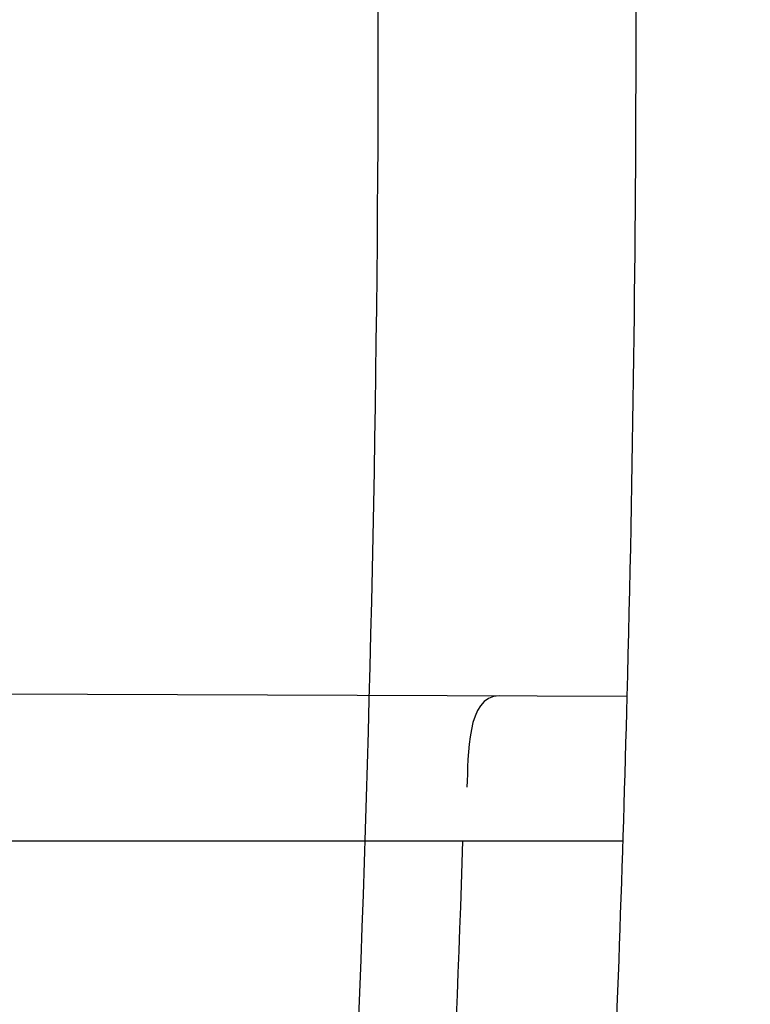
# Model space of a CAD drawing. Header units: millimetres. Extents: x 0 to 297, y 0 to 210.
# Tile 35 of 256: x 146.2165 to 146.2274, y 91.0556 to 91.0703. Entities that reach past the tile are written whole.
import ezdxf

# ---------------------------------------------------------------- set-up
doc = ezdxf.new("R2010")
doc.units = ezdxf.units.MM
doc.header["$LTSCALE"] = 16.335
doc.layers.get('0').update_dxf_attribs({"linetype": 'CONTINUOUS'})
for name, color, linetype in [('01_GLOBAL', 7, 'CONTINUOUS'), ('INTFCLR_1', 7, 'CONTINUOUS'), ('INTFCLR_144815', 7, 'CONTINUOUS')]:
    doc.layers.add(name, color=color, linetype=linetype)

msp = doc.modelspace()

# ---------------------------------------------------------------- linework, layer by layer
at = {"color": 7, "linetype": 'Continuous'}
msp.add_circle((146.8548034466, 92.13446435), 2.66, dxfattribs=at)
at = {"color": 9, "linetype": 'Continuous'}
msp.add_arc((146.8548034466, 92.13446435), 2.6259090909, 182.9674534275, 267.0325465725, dxfattribs=at)
at = {"layer": '01_GLOBAL', "color": 7, "linetype": 'Continuous'}
msp.add_circle((146.8548034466, 92.13446435), 2.695, dxfattribs=at)
at = {"layer": 'INTFCLR_1', "color": 9, "linetype": 'Continuous'}
for p, q in [((146.2255620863, 91.060171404), (146.202051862, 91.06025347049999)), ((146.2013275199, 91.0580186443), (146.2254997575, 91.0580186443))]:
    msp.add_line(p, q, dxfattribs=at)
at = {"layer": 'INTFCLR_1', "color": 6, "linetype": 'Continuous'}
for centre, radius, start, end in [((145.8396077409, 91.0702686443), 0.4224162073, 270, 90.00000002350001), ((145.8396077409, 91.0702686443), 0.4014439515, 270, 90.00000002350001), ((145.8396077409, 91.0702686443), 0.3860864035, 356.3014783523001, 358.5013841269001), ((145.8399370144, 91.07026790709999), 0.3833678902, 356.5980381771, 358.1689897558)]:
    msp.add_arc(centre, radius, start, end, dxfattribs=at)
at = {"layer": 'INTFCLR_1', "color": 9, "linetype": 'Continuous'}
msp.add_arc((145.8396077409, 91.0702686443), 0.3860864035, 358.5013841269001, 1.4986159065, dxfattribs=at)
for points, knots in [([(146.215167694, 90.9396470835), (146.2159987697, 90.9419085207), (146.2176274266, 90.946474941), (146.2207305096, 90.9557355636), (146.2257654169, 90.97235802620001), (146.2304341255, 90.99186806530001), (146.2335169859, 91.0093050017), (146.2348129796, 91.0182086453), (146.2354818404, 91.02335838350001), (146.2370256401, 91.0362869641), (146.2386297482, 91.0583777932), (146.2383725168, 91.0844410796), (146.2371603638, 91.1013312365), (146.2363978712, 91.10913017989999), (146.2358364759, 91.11431722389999), (146.2341019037, 91.1283170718), (146.2301634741, 91.1507347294), (146.2244881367, 91.17262139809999), (146.2204287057, 91.18561168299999), (146.2189019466, 91.1902581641), (146.2165792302, 91.19710265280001), (146.2113391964, 91.2114121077), (146.2022901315, 91.2324139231), (146.191984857, 91.25225539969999), (146.1848007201, 91.2644679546), (146.1814430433, 91.2699042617), (146.1792124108, 91.2734478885), (146.1731796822, 91.2827676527), (146.1630706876, 91.2970711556), (146.1490288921, 91.31448381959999), (146.1371354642, 91.3275359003), (146.1288272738, 91.33587871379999), (146.1242335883, 91.3402958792), (146.1178598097, 91.34625301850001), (146.1089384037, 91.3540531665), (146.0992814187, 91.3616216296), (146.0931582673, 91.3659756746), (146.0901748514, 91.36797805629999), (146.0877179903, 91.3695554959), (146.0855301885, 91.370872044), (146.0836031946, 91.37188306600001), (146.0825200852, 91.3723860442), (146.0816575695, 91.37269367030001), (146.0810609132, 91.3728329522), (146.0805598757, 91.3727572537), (146.0804622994, 91.37228572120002), (146.0807027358, 91.3717645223), (146.0811202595, 91.37104224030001), (146.0817948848, 91.3701330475), (146.0826939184, 91.36902450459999), (146.0838249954, 91.3677243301), (146.0851758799, 91.36623182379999), (146.086740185, 91.3645487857), (146.0892045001, 91.3619398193), (146.0927127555, 91.3582725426), (146.0992604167, 91.35140180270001), (146.106411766, 91.3436935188), (146.1129263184, 91.3363261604), (146.1169531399, 91.331641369), (146.123428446, 91.3239507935), (146.1333417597, 91.31148785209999), (146.1463378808, 91.2933556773), (146.155744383, 91.27855323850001), (146.1619029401, 91.26801686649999), (146.1660815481, 91.2606062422), (146.1732904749, 91.2470796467), (146.1829180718, 91.22665319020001), (146.189559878, 91.2096229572), (146.192649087, 91.2007931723)], [0, 0, 0, 0, 0.0103790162, 0.0208837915, 0.0420711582, 0.08518389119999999, 0.1071959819, 0.1183353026, 0.1239410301, 0.1295663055, 0.1744258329, 0.2192337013, 0.2417180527, 0.2473539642, 0.2529903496, 0.2641931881, 0.3081223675, 0.3509244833, 0.3614867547, 0.3667496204, 0.3719934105, 0.3926231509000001, 0.4323812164, 0.470412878, 0.488854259, 0.4934078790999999, 0.4979383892, 0.5068921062, 0.5412323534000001, 0.5733304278, 0.6031976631, 0.6172528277, 0.6240454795, 0.630650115, 0.6548352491, 0.6750685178, 0.6834752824, 0.6871962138, 0.6905460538, 0.6960524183, 0.6981915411, 0.6999110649, 0.7012078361, 0.7020914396, 0.7026255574, 0.7031007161, 0.7038824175, 0.7050749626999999, 0.7066970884, 0.7087489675, 0.7112252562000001, 0.7141187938, 0.7174211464, 0.7211233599, 0.729578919, 0.7392839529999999, 0.762009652, 0.7748693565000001, 0.7816473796, 0.7886214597, 0.8181786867, 0.8502212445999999, 0.8846823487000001, 0.8936821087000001, 0.9027944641, 0.9213301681, 0.9597016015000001, 1, 1, 1, 1]), ([(146.0853256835, 91.3712686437), (146.0858354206, 91.3712685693), (146.0884302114, 91.37024205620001), (146.0914097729, 91.3684995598), (146.094679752, 91.36644225), (146.0977098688, 91.3644452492), (146.1039326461, 91.360106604), (146.1137472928, 91.3525690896), (146.1228234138, 91.3447983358), (146.1293077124, 91.3388643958), (146.1339781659, 91.33446754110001), (146.1424222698, 91.3261670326), (146.1545124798, 91.3131819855), (146.1687911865, 91.29585634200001), (146.1790766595, 91.28161812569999), (146.1852148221, 91.2723404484), (146.1874832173, 91.2688147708), (146.1908964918, 91.263408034), (146.1981971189, 91.2512666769), (146.2086731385, 91.2315369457), (146.2178781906, 91.21064109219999), (146.2232089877, 91.19640184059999), (146.2255710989, 91.18959322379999), (146.227123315, 91.18497242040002), (146.2312489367, 91.17205880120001), (146.2370185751, 91.1502981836), (146.2410247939, 91.1279970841), (146.242788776, 91.1140716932), (146.2433595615, 91.1089133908), (146.2441347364, 91.1011583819), (146.2453671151, 91.08436335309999), (146.2456287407, 91.058442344), (146.2439975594, 91.03647449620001), (146.2424282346, 91.02361998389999), (146.2417481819, 91.0184987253), (146.2404303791, 91.0096435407), (146.2372949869, 90.9922981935), (146.2325471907, 90.97289442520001), (146.2274296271, 90.95636879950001), (146.2242749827, 90.9471599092), (146.2226192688, 90.94261896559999), (146.2217743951, 90.9403701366)], [0, 0, 0, 0, 0.0031306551, 0.0166311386, 0.0214593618, 0.0268204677, 0.03892666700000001, 0.0680356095, 0.1027865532, 0.1122690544, 0.1220182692, 0.1421808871, 0.1849821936, 0.2309157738, 0.2799873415, 0.2927705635, 0.2992370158, 0.3057352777, 0.3320402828, 0.3862318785, 0.4428084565, 0.4721382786, 0.4795908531, 0.487069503, 0.5020757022, 0.562848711, 0.6251729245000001, 0.641061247, 0.6490543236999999, 0.6570463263, 0.6889269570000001, 0.7524525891, 0.8160592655, 0.8240370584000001, 0.8319876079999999, 0.8477879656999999, 0.8790177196, 0.9402188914, 0.9703170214, 0.9852457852, 1, 1, 1, 1]), ([(146.0853256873, 90.7692686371), (146.0851880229, 90.76926865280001), (146.0848509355, 90.76933511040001), (146.0848682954, 90.76994105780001), (146.0852289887, 90.7705644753), (146.0858526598, 90.7714910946), (146.0868032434, 90.7726443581), (146.0886356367, 90.7747215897), (146.090803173, 90.7769929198), (146.093215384, 90.77947858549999), (146.0959839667, 90.7823063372), (146.1017014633, 90.78813019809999), (146.1087122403, 90.79541364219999), (146.1151564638, 90.8024097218), (146.1186445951, 90.80629812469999), (146.1207113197, 90.8086358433), (146.1261908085, 90.8148966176), (146.1356953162, 90.82630389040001), (146.1488811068, 90.8438006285), (146.1596415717, 90.8598377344), (146.1664241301, 90.87098636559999), (146.1695721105, 90.8763942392), (146.1716900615, 90.88010002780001), (146.1775256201, 90.8906021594), (146.1865751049, 90.9085978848), (146.1953782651, 90.9295730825), (146.2008882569, 90.9449633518), (146.2034958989, 90.9529350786), (146.2049438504, 90.9575818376), (146.2085119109, 90.96942638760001), (146.2137695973, 90.9900678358), (146.2180725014, 91.0149384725), (146.2199207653, 91.0314342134), (146.2205908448, 91.0391798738), (146.2209875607, 91.0443838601), (146.221855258, 91.0586438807), (146.2220882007, 91.0819731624), (146.2204334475, 91.1052178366), (146.2187124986, 91.1193111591), (146.218008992, 91.1244278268), (146.2168850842, 91.13203296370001), (146.2140893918, 91.1481570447), (146.2084266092, 91.17229781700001), (146.202482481, 91.1910654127), (146.1992099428, 91.20019722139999)], [0, 0, 0, 0, 0.0008731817, 0.001718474, 0.0032338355, 0.0055641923, 0.008732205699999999, 0.0127298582, 0.0231213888, 0.0286463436, 0.0346993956, 0.04822263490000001, 0.0804125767, 0.0988155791, 0.1085508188, 0.1135449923, 0.1186070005, 0.1613231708, 0.2076862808, 0.2575123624, 0.2837454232, 0.2904461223, 0.2972015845, 0.3108183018, 0.3666504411, 0.4248609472, 0.4549769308, 0.4703146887, 0.4780576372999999, 0.4858477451, 0.5487776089, 0.6130123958, 0.6457680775, 0.6540347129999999, 0.6623246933, 0.6788711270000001, 0.74464742, 0.8101273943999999, 0.8265053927, 0.8346996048, 0.8428861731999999, 0.8752668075, 0.9384714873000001, 1, 1, 1, 1])]:
    msp.add_open_spline(points, degree=3, knots=knots, dxfattribs=at)
at = {"layer": 'INTFCLR_1', "color": 6, "linetype": 'Continuous'}
for points, knots in [([(146.1150652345, 91.3712686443), (146.1142109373, 91.3712686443), (146.1157546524, 91.3683280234), (146.1170803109, 91.3667058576), (146.1192467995, 91.3638593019), (146.1219201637, 91.3606396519), (146.125337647, 91.3565305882), (146.129332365, 91.3517587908), (146.1336170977, 91.3465688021), (146.1378478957, 91.3413533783), (146.1417862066, 91.33638567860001), (146.1454017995, 91.33172329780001), (146.1486896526, 91.3273866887), (146.1516611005, 91.3233827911), (146.1543369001, 91.3197024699), (146.156743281, 91.3163299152), (146.1589048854, 91.3132456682), (146.1608385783, 91.3104414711), (146.1625660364, 91.3078989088), (146.1641084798, 91.30559694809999), (146.165490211, 91.30350884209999), (146.1667189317, 91.3016311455), (146.1678098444, 91.29994672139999), (146.1687779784, 91.29843810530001), (146.1696459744, 91.2970741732), (146.1706214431, 91.29552968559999), (146.171753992, 91.2937197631), (146.1728766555, 91.29190262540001), (146.1738510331, 91.2903096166), (146.1746912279, 91.2889253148), (146.1756155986, 91.2873892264), (146.1766371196, 91.2856754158), (146.1777643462, 91.28376355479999), (146.1790081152, 91.2816276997), (146.1803754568, 91.2792474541), (146.181880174, 91.2765877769), (146.1835347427, 91.2736124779), (146.1853542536, 91.27027563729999), (146.1873580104, 91.2665190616), (146.1895596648, 91.26228659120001), (146.1919715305, 91.2575132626), (146.194608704, 91.25211957), (146.1974929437, 91.24599442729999), (146.200642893, 91.2390039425), (146.2040752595, 91.23097719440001), (146.207802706, 91.22170867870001), (146.2118351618, 91.2109047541), (146.2161179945, 91.1983172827), (146.2203681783, 91.1842931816), (146.2242872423, 91.1694234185), (146.2276657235, 91.1543820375), (146.2304753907, 91.139299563), (146.2327156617, 91.12423570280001), (146.2343982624, 91.1091881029), (146.2355287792, 91.09419226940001), (146.236117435, 91.07923359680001), (146.2361708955, 91.0643357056), (146.2356951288, 91.04948488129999), (146.2346936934, 91.03468304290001), (146.2331693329, 91.0199420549), (146.2311191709, 91.00523224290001), (146.2285428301, 90.9905732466), (146.2254275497, 90.9759332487), (146.2217708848, 90.96133081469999), (146.2176203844, 90.94696854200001), (146.2132204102, 90.93354429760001), (146.2088852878, 90.9216267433), (146.2048596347, 90.91144843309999), (146.2011587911, 90.9027023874), (146.1977663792, 90.8951298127), (146.1946668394, 90.88853337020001), (146.1918379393, 90.88275133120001), (146.1892594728, 90.8776633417), (146.1869119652, 90.8731715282), (146.1847820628, 90.86920240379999), (146.1828538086, 90.8656918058), (146.1811073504, 90.8625765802), (146.1795253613, 90.85980462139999), (146.1780916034, 90.8573318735), (146.1767959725, 90.85512907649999), (146.1756290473, 90.853169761), (146.1745782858, 90.8514245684), (146.1736278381, 90.8498612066), (146.1727650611, 90.8484544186), (146.1719665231, 90.84716262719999), (146.1711689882, 90.84588214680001), (146.1703111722, 90.8445150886), (146.1693416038, 90.84298277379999), (146.1682509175, 90.8412753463), (146.1670226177, 90.8393723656), (146.1656376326, 90.83725160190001), (146.1640803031, 90.83489670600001), (146.1623329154, 90.8322916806), (146.1603729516, 90.82941522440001), (146.1581781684, 90.826247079), (146.1557236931, 90.8227690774), (146.1529902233, 90.81897164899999), (146.1499514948, 90.81483864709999), (146.1465806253, 90.8103557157), (146.1428687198, 90.80553486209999), (146.1388145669, 90.8003907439), (146.1344498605, 90.7949851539), (146.129996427, 90.7895765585), (146.1258273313, 90.7845911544), (146.1222457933, 90.7802900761), (146.1194492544, 90.7769295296), (146.1171773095, 90.7739602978), (146.1158081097, 90.7722877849), (146.114193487, 90.7692686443), (146.1150652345, 90.7692686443)], [0, 0, 0, 0, 0.0038604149, 0.007501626, 0.0124785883, 0.0188917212, 0.0268498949, 0.0364677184, 0.0470694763, 0.05724446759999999, 0.0668187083, 0.0757144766, 0.08390537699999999, 0.0914099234, 0.09824517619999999, 0.1044667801, 0.1101313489, 0.1152642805, 0.1198589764, 0.1240215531, 0.1277856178, 0.1311734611, 0.1341617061, 0.1368541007, 0.1392736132, 0.1414672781, 0.1451087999, 0.148921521, 0.1511192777, 0.1535471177, 0.1562389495, 0.1592204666, 0.1625628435, 0.1662680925, 0.1703891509, 0.1749670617, 0.1800766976, 0.185772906, 0.1921414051, 0.1993155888, 0.2073311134, 0.2163077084, 0.2264451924, 0.2379233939, 0.2509534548, 0.2658909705, 0.2830621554, 0.3030578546, 0.3259639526, 0.3492662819, 0.3725305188, 0.395610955, 0.4185782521, 0.4413347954, 0.4640172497, 0.4865192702, 0.5089682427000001, 0.5313242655, 0.5536477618, 0.5759939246, 0.5982772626, 0.6207472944, 0.6432362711, 0.6658996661, 0.6887559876, 0.7107777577, 0.7297237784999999, 0.7460531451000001, 0.7602331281, 0.7726347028, 0.7835467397, 0.7931663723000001, 0.8017211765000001, 0.8093215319, 0.8160683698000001, 0.8220757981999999, 0.8274205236, 0.83220661, 0.8364980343, 0.8403367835, 0.8437547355, 0.8468031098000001, 0.8495420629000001, 0.8520223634, 0.8542604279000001, 0.8564046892, 0.8588391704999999, 0.8615533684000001, 0.8645986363, 0.8679945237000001, 0.8717882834, 0.8760445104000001, 0.8807522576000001, 0.8859628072, 0.8917731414, 0.8981681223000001, 0.9051985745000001, 0.9129160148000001, 0.9213486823, 0.930543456, 0.9404096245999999, 0.9509435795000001, 0.9619432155, 0.9720502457, 0.9803711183, 0.9870628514, 0.9922716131, 0.9960607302, 1, 1, 1, 1]), ([(146.1150652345, 90.7692686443), (146.1160387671, 90.7692686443), (146.1177271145, 90.7704064), (146.1203228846, 90.771969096), (146.1232989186, 90.77413160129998), (146.1269787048, 90.7769491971), (146.1313602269, 90.7805465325), (146.136189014, 90.7847397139), (146.1410884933, 90.7892225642), (146.14571304, 90.7936536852), (146.1499506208, 90.7978758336), (146.1538079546, 90.8018604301), (146.1573032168, 90.80558744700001), (146.1604624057, 90.80905244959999), (146.1633068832, 90.8122543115), (146.1658602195, 90.8151952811), (146.1681553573, 90.81789510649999), (146.1702110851, 90.8203595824), (146.1720499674, 90.82260144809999), (146.1736917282, 90.82463420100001), (146.175161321, 90.82647923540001), (146.1764960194, 90.8281758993), (146.177810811, 90.8298661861), (146.1792115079, 90.8316888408), (146.1806985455, 90.83365031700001), (146.1821699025, 90.8356187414), (146.183615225, 90.8375779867), (146.1851191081, 90.83964462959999), (146.1867839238, 90.8419668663), (146.1886446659, 90.84460610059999), (146.1907239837, 90.84761283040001), (146.1930437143, 90.8510418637), (146.1956231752, 90.8549500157), (146.1984823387, 90.8594072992), (146.2016518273, 90.86451166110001), (146.2051614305, 90.8703758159), (146.209038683, 90.87713741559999), (146.2133125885, 90.8849785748), (146.2180078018, 90.8941127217), (146.2231555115, 90.90485947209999), (146.2286552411, 90.91737178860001), (146.2341538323, 90.9312565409), (146.2392951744, 90.9458956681), (146.2438614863, 90.9607345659), (146.2478132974, 90.9756282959), (146.2511637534, 90.9905608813), (146.2539112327, 91.0054533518), (146.2560779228, 91.020346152), (146.2576685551, 91.0351758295), (146.2586982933, 91.04996599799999), (146.2591763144, 91.0647019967), (146.2591102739, 91.07938636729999), (146.2585051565, 91.0940278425), (146.2573642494, 91.1086171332), (146.2556872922, 91.1231604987), (146.2534729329, 91.1376558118), (146.2507211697, 91.1520808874), (146.2474209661, 91.1664680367), (146.2435667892, 91.18079923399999), (146.239139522, 91.1950910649), (146.234151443, 91.20927087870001), (146.2288018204, 91.2228037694), (146.2234345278, 91.2350612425), (146.218408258, 91.24561069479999), (146.2138248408, 91.25458398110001), (146.2096571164, 91.2622864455), (146.2058775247, 91.2689320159), (146.2024553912, 91.2746998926), (146.1993628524, 91.27972662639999), (146.196567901, 91.2841272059), (146.1940471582, 91.2879852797), (146.1917761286, 91.291377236), (146.189737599, 91.2943570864), (146.1879066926, 91.29698229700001), (146.18627007, 91.2992900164), (146.1848016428, 91.3013303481), (146.183482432, 91.3031394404), (146.182221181, 91.3048484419), (146.1809100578, 91.3066048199), (146.1794654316, 91.30851560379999), (146.1779774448, 91.3104564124), (146.1764846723, 91.31237679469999), (146.1749729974, 91.3142966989), (146.1733137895, 91.3163746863), (146.1714604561, 91.3186595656), (146.1693845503, 91.3211749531), (146.1670661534, 91.32393152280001), (146.1644777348, 91.32694376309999), (146.1615962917, 91.33021938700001), (146.1583918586, 91.3337681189), (146.154841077, 91.33758842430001), (146.1509238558, 91.34167085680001), (146.1466153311, 91.3459997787), (146.1419164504, 91.35053715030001), (146.1369054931, 91.3551583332), (146.1319289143, 91.35951049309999), (146.1273729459, 91.3632762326), (146.1235388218, 91.3662278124), (146.1204516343, 91.36848349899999), (146.1177826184, 91.37009623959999), (146.1160568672, 91.3712686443), (146.1150652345, 91.3712686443)], [0, 0, 0, 0, 0.0042187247, 0.0081401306, 0.0133978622, 0.0200459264, 0.0282638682, 0.0379443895, 0.0477615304, 0.05703690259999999, 0.0656973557, 0.0736821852, 0.0810680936, 0.0878383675, 0.0940009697, 0.0996271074, 0.1047154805, 0.1093563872, 0.1135342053, 0.1172803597, 0.1206792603, 0.1237557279, 0.1266349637, 0.1299589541, 0.1337168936, 0.1373013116, 0.1406085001, 0.1442672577, 0.148377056, 0.1529904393, 0.1582606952, 0.164218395, 0.1709303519, 0.1785521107, 0.1871652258, 0.1969659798, 0.2081658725, 0.2209392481, 0.2356613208, 0.2526660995, 0.2725685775, 0.2948769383, 0.3173640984, 0.3397873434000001, 0.3621386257, 0.3841211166, 0.4060891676, 0.4277469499, 0.4493218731, 0.470705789, 0.4919793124, 0.5131981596, 0.5343255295, 0.5554668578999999, 0.5765984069, 0.5977513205, 0.6189954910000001, 0.6402209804, 0.6617015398, 0.6832900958, 0.7050415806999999, 0.7268239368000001, 0.7463339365, 0.7630160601, 0.7774553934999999, 0.7899931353, 0.8009638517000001, 0.8105830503, 0.8190545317, 0.8265380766, 0.8331730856, 0.8390248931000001, 0.8442268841, 0.8488182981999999, 0.8528943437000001, 0.8564866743, 0.8597116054, 0.8625968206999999, 0.8656908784, 0.8692094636, 0.8729771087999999, 0.8762884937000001, 0.879749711, 0.8835661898, 0.8878115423, 0.8924986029, 0.8976989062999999, 0.9034198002, 0.9097088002, 0.9166034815, 0.9241390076, 0.9323094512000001, 0.9411199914, 0.9506041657, 0.9606137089, 0.9706541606, 0.9792553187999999, 0.9862062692, 0.9916647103, 0.9957028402, 1, 1, 1, 1])]:
    msp.add_open_spline(points, degree=3, knots=knots, dxfattribs=at)
msp.add_open_spline([(146.2236498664, 91.0601780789), (146.2231685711, 91.060179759), (146.2231856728, 91.0592972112), (146.223170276, 91.0588161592)], degree=3, dxfattribs=at)
at = {"layer": 'INTFCLR_144815', "color": 6, "linetype": 'Continuous'}
for radius in [0.4466793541, 0.4256665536]:
    msp.add_circle((145.8396077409, 91.0702686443), radius, dxfattribs=at)
for radius, start, end in [(0.6157754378, 313.9937911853, 154.5150993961), (0.5947754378, 312.9543589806, 154.5144414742), (0.5751005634, 282.2440355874, 71.2863570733), (0.4537777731, 308.490992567, 51.50900743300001)]:
    msp.add_arc((145.8396077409, 91.0702686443), radius, start, end, dxfattribs=at)
at = {"layer": 'INTFCLR_144815', "color": 9, "linetype": 'Continuous'}
for centre, radius, start, end in [((145.8396077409, 91.0702686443), 0.5712784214, 292.4997540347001, 54.0964566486), ((145.8396102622, 91.0702698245), 0.5153523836, 292.4997540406, 54.09645665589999), ((145.8396077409, 91.0702686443), 0.450734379, 313.8592910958, 46.1407088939)]:
    msp.add_arc(centre, radius, start, end, dxfattribs=at)
at = {"layer": 'INTFCLR_144815', "color": 6, "linetype": 'Continuous'}
for points, knots in [([(146.2625648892, 91.0702686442), (146.2625648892, 91.0724684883), (146.262532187, 91.0768687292), (146.2623850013, 91.08346881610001), (146.2621395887, 91.09006891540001), (146.2617957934, 91.0966690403), (146.2613534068, 91.1032690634), (146.2608121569, 91.10986895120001), (146.260171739, 91.11646838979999), (146.2594317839, 91.123067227), (146.2585919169, 91.1296649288), (146.2576516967, 91.13626118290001), (146.2566107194, 91.14285515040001), (146.2554685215, 91.14944622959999), (146.2542247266, 91.1560332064), (146.2528788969, 91.1626151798), (146.2514307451, 91.1691905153), (146.2498799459, 91.1757578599), (146.2482264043, 91.18231502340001), (146.2464700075, 91.1888601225), (146.2446109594, 91.1953903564), (146.2426494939, 91.20190318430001), (146.240586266, 91.20839506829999), (146.2384220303, 91.2148626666), (146.2361580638, 91.2213016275), (146.2337958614, 91.2277076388), (146.2313375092, 91.2340755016), (146.2287855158, 91.2403997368), (146.2261430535, 91.24667412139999), (146.223413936, 91.2528919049), (146.2206027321, 91.25904570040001), (146.2177148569, 91.2651274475), (146.2147566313, 91.2711284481), (146.2117353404, 91.27703939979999), (146.2086592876, 91.28285042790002), (146.2055378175, 91.2885511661), (146.2023813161, 91.29413085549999), (146.1992011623, 91.29957850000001), (146.1960096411, 91.3048830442), (146.1928197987, 91.3100336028), (146.1896452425, 91.3150197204), (146.1864998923, 91.3198316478), (146.1833976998, 91.3244606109), (146.1803523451, 91.32889905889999), (146.1773769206, 91.3331408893), (146.1744836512, 91.33718159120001), (146.1716836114, 91.34101837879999), (146.1689866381, 91.3446500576), (146.1664013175, 91.3480768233), (146.1639350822, 91.3512999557), (146.1615937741, 91.3543222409), (146.1593814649, 91.35714805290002), (146.1573002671, 91.3597834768), (146.1553509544, 91.36223545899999), (146.1535333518, 91.3645113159), (146.1518468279, 91.3666181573), (146.1502903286, 91.36856289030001), (146.148862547, 91.37035208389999), (146.1475620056, 91.3719918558), (146.1463872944, 91.3734878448), (146.1453367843, 91.3748448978), (146.1444092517, 91.3760686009), (146.1436017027, 91.3771608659), (146.1429160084, 91.3781339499), (146.1423391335, 91.37896735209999), (146.1418093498, 91.3798985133), (146.141227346, 91.3805648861), (146.1412445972, 91.3817629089), (146.1415550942, 91.3817685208)], [0, 0, 0, 0, 0.0193188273, 0.0386418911, 0.05797372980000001, 0.0773181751, 0.0966800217, 0.1160624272, 0.1354702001, 0.1549057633, 0.1743738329, 0.1938759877, 0.2134167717, 0.2329964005, 0.2526187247, 0.2722829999, 0.2919923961, 0.3117443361, 0.3315407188, 0.3513772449, 0.37125414, 0.391164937, 0.4111075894, 0.4310729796, 0.4510561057, 0.4710451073, 0.4910305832, 0.5109984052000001, 0.5309330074, 0.5508166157, 0.5706284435, 0.590344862, 0.6099392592, 0.6293819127, 0.6486401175, 0.6676780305, 0.6864570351, 0.7049360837, 0.7230721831, 0.7408210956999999, 0.7581383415, 0.7749801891, 0.7913047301, 0.8070730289, 0.822250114, 0.8368060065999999, 0.8507161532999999, 0.8639624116, 0.8765312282, 0.8884132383, 0.8996029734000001, 0.9101049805, 0.9199296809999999, 0.9290934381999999, 0.9376135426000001, 0.9455077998, 0.9527934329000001, 0.9594885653, 0.9656100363, 0.9711731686, 0.9761922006, 0.9806816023, 0.9846553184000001, 0.9881278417, 0.9911127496, 0.9936230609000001, 0.9972727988, 1, 1, 1, 1]), ([(146.1515348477, 90.7587687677), (146.1512150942, 90.7587746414), (146.1512119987, 90.7600070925), (146.1517859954, 90.7606977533), (146.1523169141, 90.7616585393), (146.1528921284, 90.7625183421), (146.1535763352, 90.7635215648), (146.1543814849, 90.7646472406), (146.15530592, 90.76590779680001), (146.1563525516, 90.76730531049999), (146.1575225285, 90.7688454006), (146.1588179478, 90.7705337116), (146.1602417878, 90.77237807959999), (146.1617966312, 90.7743862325), (146.1634827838, 90.7765637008), (146.1652973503, 90.7789125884), (146.1672357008, 90.7814334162), (146.169295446, 90.7841302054), (146.1714790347, 90.7870140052), (146.1737896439, 90.7900978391), (146.1762240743, 90.7933873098), (146.1787743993, 90.79688231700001), (146.1814309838, 90.80058082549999), (146.1841860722, 90.80448380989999), (146.1870298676, 90.8085896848), (146.1899514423, 90.8128953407), (146.1929388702, 90.81739609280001), (146.195979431, 90.82208572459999), (146.1990598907, 90.82695665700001), (146.2021667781, 90.832000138), (146.2052866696, 90.837206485), (146.2084064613, 90.8425653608), (146.2115136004, 90.84806604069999), (146.2145962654, 90.85369765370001), (146.2176434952, 90.85944939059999), (146.2206452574, 90.86531064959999), (146.2235925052, 90.87127120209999), (146.2264771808, 90.8773212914), (146.2292921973, 90.88345171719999), (146.2320314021, 90.88965389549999), (146.2346894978, 90.8959198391), (146.2372619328, 90.9022420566), (146.2397453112, 90.90861474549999), (146.2421317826, 90.9150191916), (146.2444188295, 90.9214479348), (146.2466074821, 90.92790255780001), (146.2487002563, 90.9343910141), (146.2506975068, 90.9409155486), (146.2525965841, 90.9474680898), (146.2543963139, 90.95404485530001), (146.2560946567, 90.9606375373), (146.2576905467, 90.9672398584), (146.2591843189, 90.9738506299), (146.2605765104, 90.98046966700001), (146.2618676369, 90.9870969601), (146.2630580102, 90.99373176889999), (146.2641477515, 91.00037227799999), (146.2651369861, 91.0070162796), (146.2660260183, 91.0136624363), (146.2668152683, 91.02031037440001), (146.2675051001, 91.0269596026), (146.2680958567, 91.03360976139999), (146.2685878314, 91.0402603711), (146.2689813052, 91.04691137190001), (146.269276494, 91.05356251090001), (146.2694735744, 91.0602138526), (146.2695726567, 91.0668651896), (146.2695738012, 91.07351660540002), (146.2694770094, 91.08016791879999), (146.2692822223, 91.0868192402), (146.2689893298, 91.0934703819), (146.2685981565, 91.1001213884), (146.2681084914, 91.10677196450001), (146.2675200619, 91.1134219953), (146.2668325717, 91.12007108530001), (146.2660456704, 91.1267189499), (146.2651589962, 91.1333650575), (146.2641721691, 91.140008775), (146.2630848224, 91.1466492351), (146.2618965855, 91.1532855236), (146.2606070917, 91.1599166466), (146.2592161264, 91.1665408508), (146.2577236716, 91.1731557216), (146.25612979, 91.17975889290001), (146.2544344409, 91.1863486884), (146.2526374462, 91.19292404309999), (146.2507388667, 91.199483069), (146.2487392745, 91.2060224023), (146.2466397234, 91.21253772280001), (146.2444415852, 91.21902445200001), (146.2421464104, 91.2254781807), (146.2397562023, 91.2318939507), (146.2372735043, 91.23826617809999), (146.2347014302, 91.24458873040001), (146.2320437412, 91.2508548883), (146.2293049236, 91.2570573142), (146.2264902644, 91.2631880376), (146.2236059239, 91.2692384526), (146.220658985, 91.2751993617), (146.2176574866, 91.2810610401), (146.2146104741, 91.2868132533), (146.211527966, 91.2924454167), (146.2084209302, 91.29794670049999), (146.2053011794, 91.3033062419), (146.2021812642, 91.3085133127), (146.1990742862, 91.31355757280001), (146.1959936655, 91.31842933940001), (146.1929528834, 91.3231198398), (146.189965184, 91.32762147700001), (146.187043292, 91.3319280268), (146.1841991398, 91.3360347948), (146.1814436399, 91.339938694), (146.1787864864, 91.34363828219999), (146.1762360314, 91.34713370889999), (146.1737992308, 91.3504265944), (146.1714816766, 91.35351982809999), (146.1692876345, 91.3564173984), (146.1672201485, 91.3591241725), (146.1652811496, 91.36164570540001), (146.1634716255, 91.36398800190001), (146.1617917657, 91.3661573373), (146.1602410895, 91.3681601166), (146.1588186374, 91.3700026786), (146.1575230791, 91.3716911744), (146.1563528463, 91.37323156), (146.1553062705, 91.3746291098), (146.1543814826, 91.3758897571), (146.1535770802, 91.37701559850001), (146.1528902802, 91.3780187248), (146.1523225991, 91.3788790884), (146.1518630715, 91.37966964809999), (146.151402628, 91.3804116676), (146.1510534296, 91.3817596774), (146.1515348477, 91.3817685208)], [0, 0, 0, 0, 0.0014103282, 0.0032894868, 0.0045784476, 0.006109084, 0.0078878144, 0.009921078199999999, 0.0122159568, 0.0147800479, 0.0176210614, 0.0207450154, 0.0241645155, 0.0278962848, 0.0319450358, 0.0363094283, 0.0409856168, 0.0459681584, 0.0512740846, 0.0569372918, 0.0629614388, 0.06932079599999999, 0.0760170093, 0.0830428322, 0.09038864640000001, 0.09804223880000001, 0.1059886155, 0.1142106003, 0.1226891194, 0.1314036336, 0.1403327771, 0.1494548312, 0.1587482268, 0.1681920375, 0.1777662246, 0.1874518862, 0.1972313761, 0.2070885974, 0.2170088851, 0.2269790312, 0.2369874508, 0.247023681, 0.2570780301, 0.2671479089, 0.2771627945, 0.2871678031, 0.297203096, 0.3072268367, 0.3172573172, 0.3272873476, 0.3372951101, 0.3472786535, 0.3572404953, 0.3671820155, 0.3771057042, 0.38701475, 0.3969071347, 0.4067804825, 0.4166362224, 0.4264761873, 0.4363022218, 0.4461151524, 0.4559173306, 0.4657100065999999, 0.4754958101, 0.4852761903, 0.4950537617, 0.5048299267, 0.514607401, 0.5243876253, 0.5341732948, 0.5439658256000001, 0.5537677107, 0.5635801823, 0.5734055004, 0.5832449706, 0.5931003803, 0.6029729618, 0.6128636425, 0.6227732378, 0.6327028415, 0.6426530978, 0.6526214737, 0.6626060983, 0.6726078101, 0.6826271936, 0.6926651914, 0.7027189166, 0.7127821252, 0.7228511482, 0.7329216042, 0.7429877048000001, 0.7530428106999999, 0.7630790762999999, 0.7730874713, 0.7830577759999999, 0.7929782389, 0.8028356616, 0.8126154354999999, 0.8223014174, 0.8318761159, 0.8413205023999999, 0.8506146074, 0.8597374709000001, 0.8686675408, 0.8773831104, 0.8858627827, 0.8940860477, 0.9020337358, 0.9096886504, 0.9170358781, 0.9240630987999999, 0.9307608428, 0.9371226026, 0.9431446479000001, 0.9488258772, 0.9541674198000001, 0.9591725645, 0.9638462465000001, 0.9681947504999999, 0.9722253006, 0.9759458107, 0.979364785, 0.9824904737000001, 0.9853313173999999, 0.9878955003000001, 0.9901906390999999, 0.9922241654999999, 0.994002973, 0.9955336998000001, 0.9968227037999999, 0.9978766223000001, 1, 1, 1, 1]), ([(146.1616919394, 91.3712686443), (146.1613689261, 91.3712686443), (146.161354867, 91.3700255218), (146.1618990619, 91.3693139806), (146.1624036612, 91.3683331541), (146.1629511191, 91.3674540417), (146.1636029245, 91.3664290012), (146.1643702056, 91.3652789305), (146.1652510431, 91.3639918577), (146.1662478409, 91.3625660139), (146.1673615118, 91.3609958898), (146.1685933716, 91.35927662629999), (146.1699443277, 91.3574028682), (146.1714151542, 91.35536903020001), (146.1730061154, 91.3531695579), (146.1747171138, 91.35079874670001), (146.1765473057, 91.34825122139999), (146.1784952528, 91.3455217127), (146.1805585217, 91.34260561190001), (146.1827337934, 91.3394988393), (146.1850166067, 91.33619825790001), (146.187401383, 91.332701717), (146.1898813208, 91.3290083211), (146.1924484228, 91.32511854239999), (146.1950935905, 91.32103426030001), (146.1978067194, 91.31675882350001), (146.2005768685, 91.3122970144), (146.2033924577, 91.3076549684), (146.2062415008, 91.3028400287), (146.2091118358, 91.2978605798), (146.2119913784, 91.29272580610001), (146.2148683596, 91.2874454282), (146.2177314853, 91.2820295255), (146.2205700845, 91.27648833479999), (146.2233742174, 91.2708320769), (146.2261347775, 91.2650707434), (146.2288435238, 91.2592139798), (146.2314930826, 91.2532710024), (146.2340769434, 91.24725050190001), (146.2365894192, 91.2411606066), (146.2390255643, 91.2350089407), (146.2413812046, 91.22880240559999), (146.2436527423, 91.2225475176), (146.2458372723, 91.21624994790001), (146.2479322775, 91.2099152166), (146.2499358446, 91.2035479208), (146.2518463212, 91.19715263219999), (146.2536625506, 91.1907330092), (146.255383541, 91.184292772), (146.2570086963, 91.17783475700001), (146.2585375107, 91.17136193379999), (146.2599697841, 91.16487642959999), (146.261305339, 91.1583806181), (146.262544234, 91.1518760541), (146.2636865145, 91.1453645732), (146.2647323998, 91.1388472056), (146.265682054, 91.1323253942), (146.2665357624, 91.1257998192), (146.2672937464, 91.1192715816), (146.2679563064, 91.1127410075), (146.2685236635, 91.1062089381), (146.2689960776, 91.09967549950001), (146.2693737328, 91.09314134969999), (146.2696568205, 91.0866064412), (146.2698454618, 91.08007129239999), (146.2699397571, 91.07353577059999), (146.2699397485, 91.0670003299), (146.2698454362, 91.06046482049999), (146.2696567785, 91.053929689), (146.2693736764, 91.0473948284), (146.2689960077, 91.0408607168), (146.2685235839, 91.0343273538), (146.2679562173, 91.0277953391), (146.2672936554, 91.0212648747), (146.2665356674, 91.0147367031), (146.2656819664, 91.0082112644), (146.2647323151, 91.0016895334), (146.263686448, 90.9951723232), (146.2625441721, 90.9886608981), (146.2613053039, 90.982156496), (146.2599697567, 90.975660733), (146.2585375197, 90.9691753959), (146.257008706, 90.96270257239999), (146.2553835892, 90.9562447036), (146.2536625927, 90.949804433), (146.2518464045, 90.94338494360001), (146.2499359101, 90.9369895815), (146.2479323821, 90.9306223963), (146.2458373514, 90.92428757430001), (146.2436528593, 90.9179901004), (146.2413812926, 90.9117351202), (146.2390256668, 90.90552861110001), (146.2365895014, 90.899376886), (146.2340770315, 90.8932869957), (146.2314931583, 90.88726645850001), (146.2288435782, 90.88132342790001), (146.2261348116, 90.875466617), (146.2233742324, 90.86970524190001), (146.2205700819, 90.8640489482), (146.2177314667, 90.8585077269), (146.2148683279, 90.8530918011), (146.2119913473, 90.8478114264), (146.2091118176, 90.84267667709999), (146.2062415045, 90.8376972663), (146.2033924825, 90.8328823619), (146.200576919, 90.82824035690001), (146.1978068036, 90.82377859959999), (146.1950937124, 90.8195032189), (146.1924485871, 90.815418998), (146.1898815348, 90.8115292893), (146.1874016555, 90.8078359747), (146.1850169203, 90.8043394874), (146.1827341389, 90.8010389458), (146.1805588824, 90.7979321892), (146.1784956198, 90.79501609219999), (146.1765476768, 90.7922865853), (146.1747174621, 90.7897390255), (146.1730064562, 90.78736820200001), (146.1714154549, 90.7851686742), (146.1699446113, 90.78313481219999), (146.1685936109, 90.7812609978), (146.1673617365, 90.7795417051), (146.1662480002, 90.7779715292), (146.1652512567, 90.7765456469), (146.1643701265, 90.7752585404), (146.1636036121, 90.7741083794), (146.1629493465, 90.7730834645), (146.1624091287, 90.7722038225), (146.1619724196, 90.7713972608), (146.1615362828, 90.7706337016), (146.1612048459, 90.7692686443), (146.1616919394, 90.7692686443)], [0, 0, 0, 0, 0.0014863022, 0.0034583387, 0.00480742, 0.0064070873, 0.008263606, 0.0103831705, 0.0127725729, 0.0154385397, 0.018388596, 0.0216299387, 0.0251705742, 0.0290176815, 0.0331791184, 0.0376612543, 0.0424708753, 0.0476126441, 0.053091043, 0.05890788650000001, 0.0650637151, 0.071556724, 0.0783824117, 0.08553378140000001, 0.09300120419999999, 0.1007725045, 0.1088330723, 0.1171662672, 0.125753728, 0.1345758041, 0.1436120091, 0.1528416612, 0.1622443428, 0.1717998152, 0.1814887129, 0.1912927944, 0.2011949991, 0.2111795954, 0.2212322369, 0.2313400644, 0.2414915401, 0.251676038, 0.2618853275, 0.272110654, 0.2823462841, 0.2925853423, 0.3028240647, 0.3130572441, 0.3232827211, 0.3334966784, 0.3436983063, 0.353884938, 0.364056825, 0.3742120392, 0.3843517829, 0.3944749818, 0.4045834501, 0.4146764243, 0.4247563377, 0.4348229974, 0.4448791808, 0.4549248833, 0.4649631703, 0.4749943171, 0.4850215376, 0.4950452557, 0.505068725, 0.5150924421, 0.5251196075, 0.5351507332, 0.5451888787, 0.5552345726, 0.5652905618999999, 0.5753571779, 0.5854368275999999, 0.5955298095, 0.6056379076, 0.615761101, 0.6259004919, 0.6360558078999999, 0.6462271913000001, 0.6564139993, 0.6666151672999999, 0.6768294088, 0.6870543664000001, 0.6972879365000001, 0.7075261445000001, 0.7177656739, 0.7280008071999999, 0.7382265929, 0.7484354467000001, 0.7586203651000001, 0.7687717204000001, 0.7788795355, 0.7889322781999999, 0.7989169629, 0.8088192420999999, 0.8186233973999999, 0.8283123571, 0.8378678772, 0.8472706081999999, 0.8565002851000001, 0.8655364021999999, 0.8743584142, 0.8829458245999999, 0.8912789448, 0.8993394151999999, 0.9071106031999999, 0.9145779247, 0.9217291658, 0.9285546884, 0.9350475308, 0.9412033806, 0.9470201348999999, 0.9524985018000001, 0.9576403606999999, 0.9624499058, 0.9669322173, 0.9710936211, 0.9749409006, 0.978481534, 0.9817230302, 0.984673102, 0.9873392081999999, 0.9897286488, 0.9918483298, 0.9937048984, 0.9953046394, 0.9966537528, 0.9977587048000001, 1, 1, 1, 1]), ([(146.270839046, 91.0702686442), (146.270839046, 91.07261615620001), (146.2708026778, 91.0773117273), (146.2706389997, 91.08435450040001), (146.2703661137, 91.0913966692), (146.2699838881, 91.09843787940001), (146.2694921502, 91.1054776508), (146.2688906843, 91.1125154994), (146.2681792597, 91.1195506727), (146.2673576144, 91.12658245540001), (146.2664255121, 91.1336097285), (146.2653827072, 91.14063140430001), (146.2642290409, 91.1476458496), (146.2629643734, 91.1546514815), (146.2615887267, 91.161646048), (146.2601021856, 91.16862733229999), (146.2585050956, 91.1755923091), (146.2567979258, 91.1825379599), (146.2549815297, 91.1894603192), (146.2530569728, 91.1963553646), (146.2510258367, 91.2032180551), (146.2488900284, 91.2100432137), (146.2466520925, 91.21682466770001), (146.2443151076, 91.2235558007), (146.2418829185, 91.2302290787), (146.2393601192, 91.2368363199), (146.2367521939, 91.2433685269), (146.2340656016, 91.2498158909), (146.231307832, 91.2561678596), (146.2284874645, 91.2624131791), (146.2256141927, 91.2685399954), (146.2226988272, 91.2745359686), (146.2197532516, 91.2803884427), (146.2167903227, 91.2860846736), (146.2138237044, 91.29161211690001), (146.2108676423, 91.2969587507), (146.2079367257, 91.30211334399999), (146.2050455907, 91.3070657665), (146.2022085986, 91.31180727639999), (146.1994395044, 91.3163307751), (146.1967511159, 91.3206310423), (146.194155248, 91.3247044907), (146.1916626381, 91.3285490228), (146.1892828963, 91.3321638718), (146.1870237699, 91.3355504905), (146.1848909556, 91.3387125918), (146.1828881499, 91.3416558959), (146.1810177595, 91.3443870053), (146.1792812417, 91.3469128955), (146.1776794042, 91.3492405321), (146.1762125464, 91.35137665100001), (146.1748806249, 91.35332778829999), (146.1736832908, 91.3550995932), (146.17262015, 91.35669870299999), (146.1716900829, 91.35812678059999), (146.1708931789, 91.3593995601), (146.17022483, 91.36048863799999), (146.1695787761, 91.36171278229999), (146.1689756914, 91.3625587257), (146.1687748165, 91.36413347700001), (146.1691690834, 91.36414035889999)], [0, 0, 0, 0, 0.02225245, 0.0445093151, 0.0667750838, 0.0890537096, 0.1113496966, 0.1336661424, 0.1560071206, 0.1783746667, 0.2007723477, 0.2232005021, 0.2456615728, 0.2681539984, 0.2906786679, 0.3132316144, 0.3358115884, 0.3584115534, 0.3810274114, 0.4036483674, 0.4262663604, 0.4488666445, 0.4714362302, 0.493956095, 0.516405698, 0.5387611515, 0.5609948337, 0.5830754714, 0.6049679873, 0.6266337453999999, 0.648030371, 0.6691122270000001, 0.6898308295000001, 0.7101353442, 0.7299737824, 0.7492942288, 0.7680459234, 0.7861801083, 0.8036519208, 0.8204214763, 0.8364545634, 0.8517244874, 0.8662078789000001, 0.8798864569, 0.8927486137, 0.9047971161, 0.9160413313, 0.9264952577, 0.9361748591, 0.945097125, 0.9532791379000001, 0.9607380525, 0.9674902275, 0.9735510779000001, 0.9789355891, 0.9836595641, 0.9877384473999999, 0.9911880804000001, 0.9962621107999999, 1, 1, 1, 1]), ([(146.2915000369, 91.0702686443), (146.2915000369, 91.0747307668), (146.2913603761, 91.0836597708), (146.2907329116, 91.09704892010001), (146.2896849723, 91.1104339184), (146.288214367, 91.12381115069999), (146.2863175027, 91.1371756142), (146.2839919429, 91.1505193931), (146.2812336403, 91.16383047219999), (146.2780413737, 91.1770934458), (146.2744139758, 91.1902873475), (146.2703552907, 91.2033859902), (146.2658713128, 91.21635514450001), (146.2609768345, 91.22915374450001), (146.2556920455, 91.24172989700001), (146.2500508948, 91.2540250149), (146.2440962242, 91.26596767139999), (146.2378895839, 91.27747954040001), (146.2315062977, 91.2884748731), (146.2250357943, 91.2988658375), (146.2185803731, 91.308569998), (146.2122471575, 91.3175136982), (146.2061431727, 91.3256426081), (146.2003622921, 91.33292225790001), (146.1949878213, 91.33934700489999), (146.1900767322, 91.3449283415), (146.1856691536, 91.3496998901), (146.1817857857, 91.3537000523), (146.1784327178, 91.35698725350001), (146.1756088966, 91.3595785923), (146.1733015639, 91.36160173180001), (146.1712894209, 91.36304769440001), (146.1699601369, 91.3641541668), (146.1691690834, 91.36414035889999)], [0, 0, 0, 0, 0.0408499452, 0.0817377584, 0.1226908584, 0.1637418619, 0.2049215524, 0.2462459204, 0.2877224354, 0.329349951, 0.3711123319, 0.4129705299, 0.4548685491, 0.4967167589, 0.5383929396, 0.579731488, 0.6205367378, 0.6605415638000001, 0.6994421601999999, 0.7369113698, 0.7725873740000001, 0.8061275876, 0.8372253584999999, 0.8656390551, 0.8912193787, 0.9139002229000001, 0.9336943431, 0.9506758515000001, 0.9649483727, 0.9766362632, 0.9858655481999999, 0.9927569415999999, 1, 1, 1, 1]), ([(146.2419187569, 91.0702686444), (146.2419187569, 91.06613607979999), (146.2417972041, 91.05786639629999), (146.2412501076, 91.0454639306), (146.2403370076, 91.0330611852), (146.2390551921, 91.0206591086), (146.2374020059, 91.0082597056), (146.2353745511, 90.9958666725), (146.2329686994, 90.9834856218), (146.2301810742, 90.97112470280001), (146.2270107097, 90.95879507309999), (146.2234550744, 90.94651340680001), (146.2195175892, 90.9342992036), (146.2152018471, 90.92217797), (146.2105195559, 90.91018200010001), (146.2054865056, 90.8983497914), (146.2001294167, 90.88672936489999), (146.1944851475, 90.87537681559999), (146.1886034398, 90.864358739), (146.1825493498, 90.85374803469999), (146.1764022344, 90.8436226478), (146.1702548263, 90.83406187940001), (146.1642079, 90.8251386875), (146.1583638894, 90.81691313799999), (146.1528175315, 90.8094256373), (146.1476486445, 90.8026921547), (146.1429171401, 90.7967071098), (146.1386605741, 90.79144619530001), (146.1349015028, 90.7868682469), (146.1316394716, 90.7829304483), (146.1288735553, 90.7795769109), (146.1265811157, 90.7767756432), (146.1247678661, 90.7744523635), (146.1233636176, 90.77265634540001), (146.1224842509, 90.77114967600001), (146.1217601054, 90.7703143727), (146.1218564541, 90.7692686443), (146.1221340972, 90.7692686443)], [0, 0, 0, 0, 0.0373969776, 0.0748305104, 0.1123278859, 0.1499208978, 0.1876426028, 0.2255106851, 0.2635438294, 0.3017616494, 0.3401610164, 0.3787310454, 0.4174490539, 0.4562752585, 0.4951477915, 0.5339633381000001, 0.5726158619, 0.6109244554, 0.6486768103, 0.6856239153, 0.7214601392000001, 0.7558561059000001, 0.7884730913, 0.8189949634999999, 0.8471589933, 0.8727898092, 0.8958085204, 0.9161981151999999, 0.9340282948, 0.9494114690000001, 0.9624736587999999, 0.9733586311, 0.9821878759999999, 0.9890812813, 0.9941468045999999, 0.9974875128, 1, 1, 1, 1]), ([(146.1415550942, 90.7587687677), (146.1412445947, 90.7587743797), (146.1412273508, 90.7599724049), (146.1418093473, 90.7606387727), (146.1423391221, 90.7615699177), (146.1429159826, 90.7624033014), (146.1436016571, 90.7633763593), (146.1444091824, 90.7644685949), (146.145336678, 90.7656922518), (146.1463871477, 90.7670492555), (146.1475618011, 90.7685451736), (146.1488622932, 90.77018488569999), (146.150290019, 90.7719740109), (146.1518464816, 90.77391869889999), (146.1535329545, 90.7760254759), (146.1553505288, 90.77830129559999), (146.157299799, 90.78075322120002), (146.1593809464, 90.7833885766), (146.1615932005, 90.78621431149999), (146.1639344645, 90.7892365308), (146.1664007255, 90.7924596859), (146.1689860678, 90.79588646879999), (146.1716830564, 90.7995181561), (146.1744830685, 90.8033548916), (146.1773763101, 90.8073955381), (146.180351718, 90.81163732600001), (146.1833970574, 90.81607573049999), (146.1864992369, 90.8207046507), (146.1896445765, 90.82551653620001), (146.1928191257, 90.8305026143), (146.1960089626, 90.8356531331), (146.1992004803, 90.8409576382), (146.2023806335, 90.8464052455), (146.205537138, 90.85198490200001), (146.2086586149, 90.8576856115), (146.2117346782, 90.863496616), (146.2147559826, 90.8694075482), (146.2177142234, 90.8754085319), (146.2206021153, 90.8814902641), (146.2234133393, 90.88764405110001), (146.2261424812, 90.893861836), (146.2287849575, 90.9001361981), (146.2313369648, 90.90646040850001), (146.2337953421, 90.91282827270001), (146.2361575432, 90.91923421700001), (146.238421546, 90.9256732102), (146.2405857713, 90.93214070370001), (146.2426490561, 90.93863268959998), (146.2446105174, 90.9451454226), (146.2464696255, 90.95167578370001), (146.2482260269, 90.9582208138), (146.249879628, 90.96477812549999), (146.2514304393, 90.9713454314), (146.252878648, 90.9779209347), (146.2542244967, 90.9845029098), (146.2554683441, 90.9910900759), (146.2566105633, 90.997681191), (146.2576515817, 91.0042753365), (146.2585918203, 91.01087163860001), (146.2594317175, 91.01746950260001), (146.2601716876, 91.0240684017), (146.260812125, 91.0306679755), (146.2613533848, 91.03726792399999), (146.2617957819, 91.0438680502), (146.2621395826, 91.05046822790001), (146.2623849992, 91.0570683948), (146.2625321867, 91.06366852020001), (146.2625648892, 91.0680687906), (146.2625648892, 91.0702686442)], [0, 0, 0, 0, 0.0027272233, 0.00637693, 0.0088871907, 0.0118720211, 0.0153444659, 0.0193180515, 0.02380733, 0.0288260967, 0.0343890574, 0.0405101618, 0.0472051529, 0.05449051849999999, 0.0623846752, 0.0709044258, 0.0800682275, 0.08989261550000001, 0.1003941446, 0.1115838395, 0.1234656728, 0.1360350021, 0.1492811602, 0.1631910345, 0.1777467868, 0.1929237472, 0.2086919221, 0.2250163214, 0.241858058, 0.2591751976, 0.2769240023, 0.2950599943, 0.3135389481, 0.3323178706, 0.3513557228, 0.3706138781, 0.3900565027, 0.40965088, 0.4293672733, 0.4491790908, 0.4690627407, 0.4889974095, 0.5089649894, 0.5289504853, 0.5489397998, 0.5689220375, 0.5888883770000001, 0.6088300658, 0.6287418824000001, 0.6486179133, 0.6684555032, 0.6882511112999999, 0.7080041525, 0.7277129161, 0.7473782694, 0.7670001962, 0.7865808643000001, 0.8061213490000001, 0.8256243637, 0.8450923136, 0.8645285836, 0.8839363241, 0.9033192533, 0.9226811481, 0.9420259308, 0.9613578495, 0.9806810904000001, 1, 1, 1, 1]), ([(146.1691690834, 90.7763969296), (146.1687851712, 90.7764036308), (146.1689546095, 90.7779189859), (146.1697315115, 90.7790599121), (146.1708843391, 90.7812089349), (146.1725602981, 90.7837422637), (146.1747341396, 90.7870099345), (146.1774252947, 90.7909276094), (146.1806308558, 90.7955824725), (146.1842332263, 90.8008456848), (146.1879731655, 90.8063911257), (146.1915725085, 90.81184155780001), (146.1948750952, 90.81694711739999), (146.1978706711, 90.8216835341), (146.200574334, 90.826050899), (146.2030116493, 90.8300665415), (146.2051949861, 90.833734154), (146.2071471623, 90.8370715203), (146.2088885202, 90.8400980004), (146.2104549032, 90.84286235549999), (146.2119718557, 90.8455760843), (146.2135082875, 90.84836552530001), (146.215040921, 90.85119346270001), (146.216458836, 90.8538498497), (146.2177089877, 90.85622567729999), (146.2188113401, 90.8583465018), (146.2197838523, 90.8602379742), (146.2206875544, 90.8620133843), (146.221596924, 90.86381876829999), (146.2225851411, 90.86580179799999), (146.2236776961, 90.86802093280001), (146.2248886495, 90.8705142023), (146.2262310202, 90.8733218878), (146.2277173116, 90.8764866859), (146.2293581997, 90.88005189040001), (146.231170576, 90.88408194), (146.2331660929, 90.8886406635), (146.2353605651, 90.893809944), (146.2377752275, 90.89970198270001), (146.2404300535, 90.9064559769), (146.24333995, 90.91423982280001), (146.2465092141, 90.923233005), (146.2499429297, 90.93370532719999), (146.25355238, 90.94574839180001), (146.2570962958, 90.95895711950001), (146.2603400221, 90.9727381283), (146.2631548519, 90.98660551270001), (146.265532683, 91.00051874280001), (146.2674745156, 91.0144574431), (146.268982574, 91.02842891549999), (146.2700557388, 91.0423940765), (146.2706967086, 91.05634558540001), (146.270839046, 91.0656329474), (146.270839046, 91.0702686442)], [0, 0, 0, 0, 0.0036397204, 0.0085369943, 0.0157954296, 0.0255088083, 0.0378134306, 0.0528137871, 0.0706279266, 0.09136563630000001, 0.1132788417, 0.1340284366, 0.1532798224, 0.1709168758, 0.1871507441, 0.2019689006, 0.2154440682, 0.2276101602, 0.2386187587, 0.2485421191, 0.257728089, 0.268088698, 0.2787291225, 0.288218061, 0.2966314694, 0.3041773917, 0.3108751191, 0.3167920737, 0.3230614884, 0.3300369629, 0.337794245, 0.3465081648, 0.3563110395, 0.3672939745, 0.3796510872, 0.3935134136, 0.4091801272, 0.426821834, 0.4467452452, 0.4695381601, 0.4956096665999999, 0.5255127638, 0.5599184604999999, 0.6000687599, 0.6446728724, 0.6895337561, 0.7342496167, 0.7787833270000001, 0.8233104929, 0.8676315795, 0.9119694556, 0.9560574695, 1, 1, 1, 1]), ([(146.2915000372, 91.0702686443), (146.2915000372, 91.0656668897), (146.2913516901, 91.0564528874), (146.2906831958, 91.04263355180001), (146.2895662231, 91.0288129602), (146.2879983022, 91.01500121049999), (146.2859760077, 91.0012047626), (146.2834956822, 90.98743285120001), (146.2805540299, 90.97369860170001), (146.2771490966, 90.9600203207), (146.2732813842, 90.946422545), (146.2689552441, 90.93293679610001), (146.2641806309, 90.9196029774), (146.2589753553, 90.9064705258), (146.2533674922, 90.89359942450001), (146.2473981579, 90.8810606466), (146.2411238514, 90.868935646), (146.2346184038, 90.85731473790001), (146.2279729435, 90.84629298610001), (146.2212937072, 90.8359645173), (146.2146967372, 90.8264146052), (146.2082996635, 90.8177115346), (146.2022127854, 90.80990025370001), (146.1965301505, 90.80299859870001), (146.1913244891, 90.7969993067), (146.1866450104, 90.7918719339), (146.1825199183, 90.7875770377), (146.1789594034, 90.7840514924), (146.1759636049, 90.78127647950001), (146.1735201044, 90.77911083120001), (146.1713967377, 90.777571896), (146.1700017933, 90.7763824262), (146.1691691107, 90.7763969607)], [0, 0, 0, 0, 0.0421285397, 0.08434683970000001, 0.1266414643, 0.1690446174, 0.2115817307, 0.2542734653, 0.2971305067, 0.3401457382, 0.3832945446, 0.4265305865, 0.4697791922, 0.5129300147, 0.5558322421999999, 0.5982870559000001, 0.6400420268, 0.6807938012, 0.7201892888, 0.7578469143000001, 0.7933806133, 0.8264335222, 0.8567170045, 0.8840287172, 0.9082689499, 0.9294277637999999, 0.9475672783, 0.9627965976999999, 0.9752495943, 0.9850650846, 0.9923757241, 1, 1, 1, 1])]:
    msp.add_open_spline(points, degree=3, knots=knots, dxfattribs=at)
at = {"layer": 'INTFCLR_144815', "color": 9, "linetype": 'Continuous'}
for points, knots in [([(146.2213747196, 91.3697617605), (146.2228639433, 91.3678099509), (146.224886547, 91.3651655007), (146.2274551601, 91.3617740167), (146.2297308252, 91.3587510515), (146.2341366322, 91.3528302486), (146.2408916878, 91.34346705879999), (146.2494858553, 91.3308906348), (146.2569239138, 91.3192547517), (146.2622409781, 91.31044289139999), (146.2653801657, 91.3050732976), (146.2702521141, 91.2965534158), (146.2775017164, 91.2831046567), (146.2867246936, 91.2641136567), (146.2932109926, 91.24905769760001), (146.2973738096, 91.23854941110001), (146.3001622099, 91.23125017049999), (146.3048954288, 91.2181283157), (146.3110525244, 91.1987669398), (146.3173574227, 91.174612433), (146.3211666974, 91.1558938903), (146.3233109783, 91.1430791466), (146.3246460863, 91.1343341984), (146.3260875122, 91.12330068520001), (146.3272124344, 91.1121904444), (146.3279204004, 91.1032494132), (146.3287845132, 91.08984742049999), (146.3293461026, 91.0697656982), (146.3285394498, 91.04304726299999), (146.3267779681, 91.02310869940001), (146.3251270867, 91.00988940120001), (146.323909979, 91.0011679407), (146.3215031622, 90.98625685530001), (146.3172609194, 90.96552318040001), (146.3109735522, 90.9415039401), (146.3048291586, 90.922214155), (146.3004306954, 90.91003494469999), (146.2983461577, 90.9045333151), (146.2969544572, 90.90092763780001), (146.2931561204, 90.89134884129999), (146.2866802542, 90.8763283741), (146.2774761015, 90.8573842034), (146.2694993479, 90.84258859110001), (146.263827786, 90.83277907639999), (146.2606417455, 90.8274440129), (146.2560993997, 90.81999267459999), (146.2494850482, 90.8096451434), (146.2408832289, 90.7970580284), (146.2341232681, 90.78768873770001), (146.2297158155, 90.7817661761), (146.2274419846, 90.77874583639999), (146.2248787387, 90.7753615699), (146.2228609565, 90.7727234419), (146.2213748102, 90.77077565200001)], [0, 0, 0, 0, 0.0113523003, 0.0153945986, 0.0196724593, 0.0288485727, 0.04952051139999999, 0.0730548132, 0.0992747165, 0.1133659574, 0.1206417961, 0.1280352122, 0.1587481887, 0.1912667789, 0.2256293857, 0.2345212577, 0.2435306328, 0.2617592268, 0.2990180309, 0.3374305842, 0.3771409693, 0.3872950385, 0.3975091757, 0.4180450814, 0.4387403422, 0.4491382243, 0.4595166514, 0.5008391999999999, 0.5419727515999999, 0.5830556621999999, 0.5933356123, 0.6035730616, 0.6237732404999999, 0.6631691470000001, 0.7013781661, 0.7385292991, 0.7567366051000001, 0.761249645, 0.7657337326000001, 0.7746080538, 0.8088969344, 0.8413373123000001, 0.8719692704, 0.886598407, 0.893729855, 0.9007025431, 0.926950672, 0.9505051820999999, 0.9711896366, 0.9803691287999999, 0.9846421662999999, 0.9886711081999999, 1, 1, 1, 1]), ([(146.2186581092, 90.77762845), (146.2195181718, 90.7788353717), (146.2229631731, 90.7836992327), (146.2292389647, 90.79281333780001), (146.2375878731, 90.805610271), (146.2440046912, 90.8161225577), (146.2484113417, 90.8236911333), (146.2515041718, 90.8291132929), (146.2570118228, 90.8390859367), (146.2647566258, 90.854123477), (146.2736901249, 90.87336803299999), (146.2799719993, 90.8886160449), (146.2836565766, 90.89833848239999), (146.2850072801, 90.90199998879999), (146.287031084, 90.907588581), (146.2913025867, 90.9199636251), (146.2972673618, 90.93955622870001), (146.3033689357, 90.9639426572), (146.307484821, 90.98498686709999), (146.3098201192, 91.000120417), (146.3110013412, 91.00897374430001), (146.3126039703, 91.0223964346), (146.314328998, 91.04282073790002), (146.3148448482, 91.061054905), (146.3148448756, 91.07026869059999)], [0, 0, 0, 0, 0.0141977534, 0.0570997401, 0.1060018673, 0.1605593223, 0.1750635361, 0.1899029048, 0.2203592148, 0.2841982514, 0.3519009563, 0.42356155, 0.4421237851, 0.4515054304, 0.4609492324, 0.4990648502, 0.5769114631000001, 0.6570654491, 0.7397891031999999, 0.7822307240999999, 0.8037455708, 0.8253529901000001, 0.9117316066, 1, 1, 1, 1])]:
    msp.add_open_spline(points, degree=3, knots=knots, dxfattribs=at)

doc.saveas('drawing.dxf')
